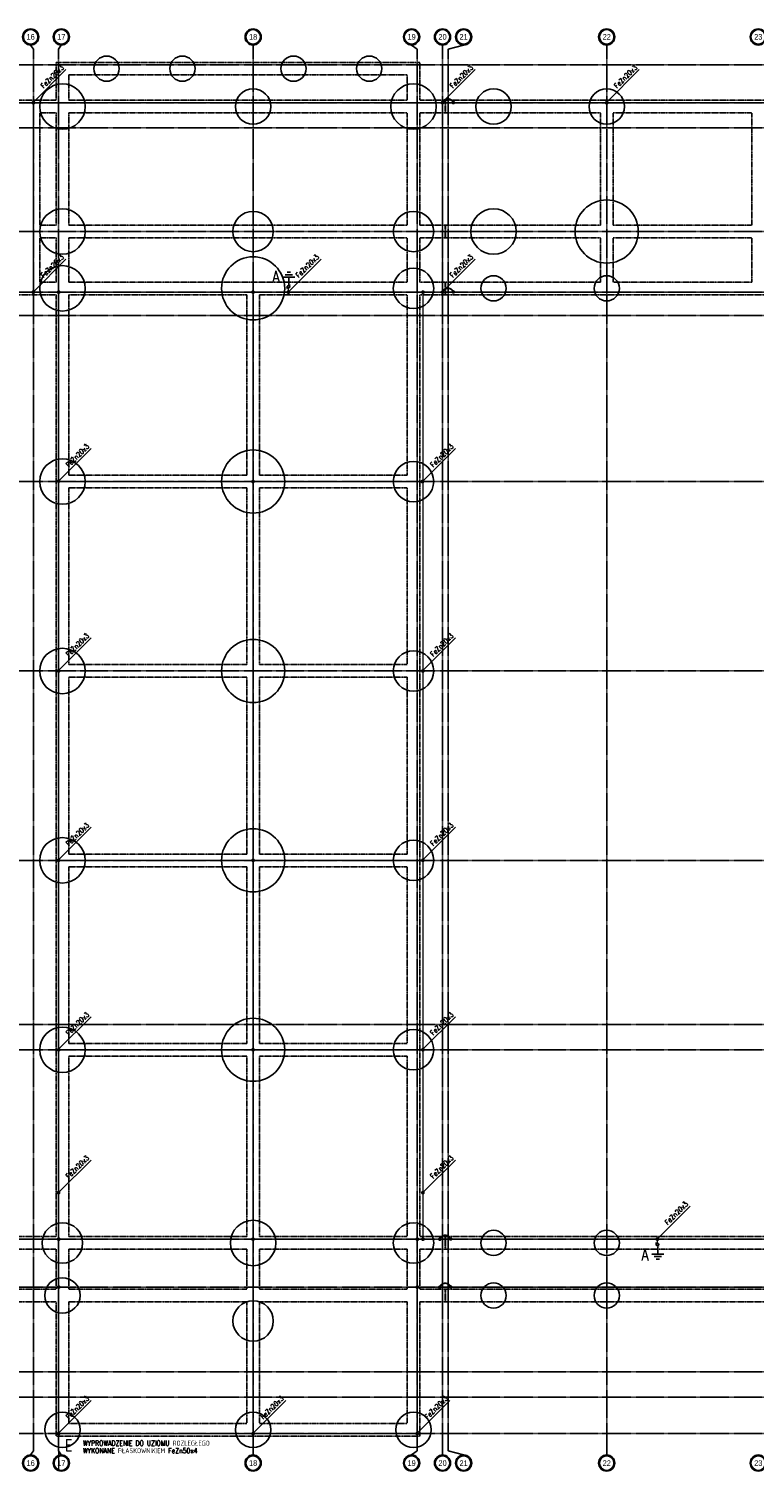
# Model space of a CAD drawing. Extents: x 3880 to 129921, y -116796 to -57711.
# Tile 106 of 110: x 54840 to 57711, y -63422 to -57711. Entities that reach past the tile are written whole.
import ezdxf
from ezdxf.enums import TextEntityAlignment as Align

# ---------------------------------------------------------------- set-up
doc = ezdxf.new("R2010")
doc.units = 0
doc.header["$LTSCALE"] = 2
for name, pattern in [('CENTER', [2, 1.25, -0.25, 0.25, -0.25]), ('DASHED2', [0.375, 0.25, -0.125]), ('HIDDEN', [9.525, 6.35, -3.175])]:
    doc.linetypes.add(name, pattern=pattern)
doc.layers.get('0').update_dxf_attribs({"color": 101, "linetype": 'CONTINUOUS'})
for name, color, linetype in [('E35', 6, 'CONTINUOUS'), ('E50', 3, 'CONTINUOUS'), ('Os-osie glowne', 1, 'CENTER'), ('Os-osie-opis', 2, 'CONTINUOUS'), ('Sc-beton', 7, 'CONTINUOUS'), ('Sc-nad', 5, 'DASHED2')]:
    doc.layers.add(name, color=color, linetype=linetype)
doc.styles.add('dwg_opis duży', font='ARIAL.TTF', dxfattribs={"width": 0.9})
doc.styles.add('ROMANS', font='romans', dxfattribs={"width": 0.85})

# ---------------------------------------------------------------- blocks, each defined once
blk = doc.blocks.new('_opis_osi_liczbowy')
blk.add_hatch(color=256).paths.add_polyline_path([(32, 32), (32, 28.8, -1), (32, -28.8), (32, -32, 1)])
for radius in [32, 28.8]:
    blk.add_circle((32, 0), radius)
at = {"style": 'dwg_opis duży', "width": 0.9}
blk.add_attdef('AXNAMEH', text='', height=22.4, rotation=90, dxfattribs=at).set_placement((32, 0), align=Align.MIDDLE_CENTER)

msp = doc.modelspace()

# ---------------------------------------------------------------- linework, layer by layer
at = {"layer": 'E35'}
for p, q in [((54986.716, -57872.415), (54857.547, -58001.583)), ((54986.716, -57872.415), (54857.547, -58001.583)), ((56606.716, -57872.415), (56477.547, -58001.583)), ((56606.716, -57872.415), (56477.547, -58001.583)), ((57256.716, -57872.415), (57127.547, -58001.583)), ((54986.716, -58622.415), (54857.547, -58751.583)), ((54986.716, -58622.415), (54857.547, -58751.583)), ((55996.542, -58622.415), (55867.374, -58751.583)), ((55996.542, -58622.415), (55867.374, -58751.583)), ((56606.716, -58622.415), (56477.547, -58751.583)), ((56606.716, -58622.415), (56477.547, -58751.583)), ((55086.716, -59372.415), (54957.547, -59501.583)), ((55086.716, -59372.415), (54957.547, -59501.583)), ((56529.01, -59372.415), (56399.842, -59501.583)), ((56529.01, -59372.415), (56399.842, -59501.583)), ((55086.716, -60122.415), (54957.547, -60251.583)), ((55086.716, -60122.415), (54957.547, -60251.583)), ((56529.01, -60122.415), (56399.842, -60251.583)), ((56529.01, -60122.415), (56399.842, -60251.583)), ((55086.716, -60872.415), (54957.547, -61001.583)), ((55086.716, -60872.415), (54957.547, -61001.583)), ((56529.01, -60872.415), (56399.842, -61001.583)), ((56529.01, -60872.415), (56399.842, -61001.583)), ((55086.716, -61622.415), (54957.547, -61751.583)), ((55086.716, -61622.415), (54957.547, -61751.583)), ((56529.01, -61622.415), (56399.842, -61751.583)), ((56529.01, -61622.415), (56399.842, -61751.583)), ((55086.216, -62190.046), (54957.047, -62319.214)), ((56529.01, -62190.046), (56399.842, -62319.214)), ((57457.468, -62372.415), (57328.299, -62501.583)), ((57457.468, -62372.415), (57328.299, -62501.583)), ((55086.716, -63142.415), (54957.547, -63271.583)), ((55086.716, -63142.415), (54957.547, -63271.583)), ((55856.716, -63142.415), (55727.547, -63271.583)), ((55856.716, -63142.415), (55727.547, -63271.583)), ((56506.716, -63142.415), (56377.547, -63271.583)), ((56506.716, -63142.415), (56377.547, -63271.583))]:
    msp.add_line(p, q, dxfattribs=at)
at = {"layer": 'E50', "linetype": 'HIDDEN', "ltscale": 0.2}
for p, q in [((55893.41, -58694.641), (55843.41, -58694.641)), ((55883.41, -58684.641), (55853.41, -58684.641)), ((55875.91, -58674.641), (55860.91, -58674.641)), ((55868.41, -58694.641), (55868.41, -58724.641)), ((55860.417, -58739.184), (55874.559, -58725.041)), ((57321.342, -62517.627), (57335.484, -62531.77)), ((57329.335, -62562.17), (57329.335, -62532.17)), ((57354.335, -62562.17), (57304.335, -62562.17)), ((57344.335, -62572.17), (57314.335, -62572.17)), ((57336.835, -62582.17), (57321.835, -62582.17))]:
    msp.add_line(p, q, dxfattribs=at)
at = {"layer": 'E50', "linetype": 'DASHED2', "ltscale": 100, "const_width": 5}
for points in [[(56477.547, -58003.406), (53609.547, -58003.406), (53609.547, -58103.406), (53450.049, -58103.406)], [(54857.547, -58753.406), (54857.547, -58003.406)], [(56477.547, -58003.406), (56477.547, -58753.406)], [(59347.547, -58003.406), (56520.049, -58003.406)], [(53450.049, -58753.406), (56477.547, -58753.406)], [(54957.547, -63273.406), (54957.547, -58753.406)], [(55727.547, -63273.406), (55727.547, -58753.406)], [(56399.842, -62503.406), (56399.842, -58753.406)], [(56520.049, -58753.406), (59347.547, -58753.406)], [(54957.547, -59503.406), (56377.547, -59503.406)], [(54957.547, -61003.406), (56377.547, -61003.406)], [(54957.547, -61753.406), (56400.488, -61753.406)], [(53450.049, -62503.406), (56277.547, -62503.406)], [(56277.547, -62503.406), (56466.856, -62503.406)], [(56377.547, -63273.406), (56377.547, -62503.406)], [(56509.357, -62503.406), (59338.904, -62503.406)], [(54957.547, -62693.406), (53450.049, -62693.406)], [(56466.856, -62693.406), (56377.547, -62693.406)], [(57827.547, -62693.406), (56509.357, -62693.406)], [(54957.547, -63273.406), (56377.547, -63273.406)], [(54957.547, -63273.406), (54957.547, -63418.154)]]:
    msp.add_lwpolyline(points, dxfattribs=at)
at = {"layer": 'E50', "ltscale": 15, "const_width": 7.5}
for points in [[(54857.638, -58007.154, 1), (54857.456, -57999.657, 1)], [(56477.638, -58007.154, 1), (56477.456, -57999.657, 1)], [(57127.638, -58007.154, 1), (57127.456, -57999.657, 1)], [(54857.638, -58757.154, 1), (54857.456, -58749.657, 1)], [(54957.638, -58757.154, 1), (54957.456, -58749.657, 1)], [(55727.638, -58757.154, 1), (55727.456, -58749.657, 1)], [(55867.465, -58757.154, 1), (55867.283, -58749.657, 1)], [(56399.933, -58757.154, 1), (56399.751, -58749.657, 1)], [(56477.638, -58757.154, 1), (56477.456, -58749.657, 1)], [(54957.638, -59505.332, 1), (54957.456, -59497.835, 1)], [(55727.638, -59507.154, 1), (55727.456, -59499.657, 1)], [(56398.111, -59507.154, 1), (56397.929, -59499.657, 1)], [(54957.638, -60257.154, 1), (54957.456, -60249.657, 1)], [(56399.933, -60257.154, 1), (56399.751, -60249.657, 1)], [(54957.638, -61007.154, 1), (54957.456, -60999.657, 1)], [(55727.638, -61007.154, 1), (55727.456, -60999.657, 1)], [(56399.933, -61007.154, 1), (56399.751, -60999.657, 1)], [(54957.638, -61757.154, 1), (54957.456, -61749.657, 1)], [(55727.638, -61757.154, 1), (55727.456, -61749.657, 1)], [(56399.933, -61757.154, 1), (56399.751, -61749.657, 1)], [(54957.138, -62322.963, 1), (54956.956, -62315.465, 1)], [(56399.933, -62322.963, 1), (56399.751, -62315.465, 1)], [(54957.638, -62507.154, 1), (54957.456, -62499.657, 1)], [(55727.638, -62507.154, 1), (55727.456, -62499.657, 1)], [(56377.638, -62507.154, 1), (56377.456, -62499.657, 1)], [(56399.933, -62507.154, 1), (56399.751, -62499.657, 1)], [(57328.39, -62507.154, 1), (57328.209, -62499.657, 1)], [(54957.638, -62697.154, 1), (54957.456, -62689.657, 1)], [(56377.638, -62697.154, 1), (56377.456, -62689.657, 1)], [(54957.638, -63277.154, 1), (54957.456, -63269.657, 1)], [(55727.638, -63277.154, 1), (55727.456, -63269.657, 1)], [(56377.638, -63277.154, 1), (56377.456, -63269.657, 1)]]:
    msp.add_lwpolyline(points, format="xyb", close=True, dxfattribs=at)
at = {"layer": 'E50', "const_width": 7}
for points in [[(56477.547, -58007.156, -1), (56477.547, -57999.656, -1)], [(56520.267, -58006.446, -1), (56520.267, -57998.946, -1)], [(56477.547, -58757.156, -1), (56477.547, -58749.656, -1)], [(56520.267, -58756.446, -1), (56520.267, -58748.946, -1)], [(56466.856, -62507.156, -1), (56466.856, -62499.656, -1)], [(56509.576, -62506.446, -1), (56509.576, -62498.946, -1)], [(56466.856, -62697.156, -1), (56466.856, -62689.656, -1)], [(56509.576, -62696.446, -1), (56509.576, -62688.946, -1)]]:
    msp.add_lwpolyline(points, format="xyb", close=True, dxfattribs=at)
for points in [[(56477.547, -58003.406, -0.71386373), (56519.818, -58002.734, -2.21832926)], [(56477.547, -58753.406, -0.71386373), (56519.818, -58752.734, -2.21832926)], [(56466.856, -62503.406, -0.71386373), (56509.127, -62502.734, -2.21832926)], [(56466.856, -62693.406, -0.71386373), (56509.127, -62692.734, -2.21832926)]]:
    msp.add_lwpolyline(points, format="xyb", dxfattribs=at)
at = {"layer": 'E50', "linetype": 'HIDDEN', "ltscale": 0.2, "const_width": 5}
msp.add_lwpolyline([(55867.374, -58755.906, -1), (55867.374, -58750.906, -1)], format="xyb", close=True, dxfattribs=at)
for points in [[(55867.374, -58753.406), (55867.374, -58737.098)], [(57328.299, -62503.406), (57328.299, -62519.713)]]:
    msp.add_lwpolyline(points, dxfattribs=at)
at = {"layer": 'E50', "linetype": 'HIDDEN', "ltscale": 0.2}
for centre in [(55867.488, -58732.113), (57328.413, -62524.699)]:
    msp.add_circle(centre, 5, dxfattribs=at)
at = {"layer": 'Os-osie glowne'}
for points in [[(54857.547, -63342.022), (54857.547, -57790.781)], [(54957.547, -63342.022), (54957.547, -57790.781)], [(55727.547, -63342.022), (55727.547, -57790.781)], [(56377.547, -63342.022), (56377.547, -57790.781)], [(56477.547, -63342.022), (56477.547, -57790.781)], [(56499.547, -63342.022), (56499.547, -57790.781)], [(57127.547, -63342.022), (57127.547, -57790.781)], [(50745.058, -57853.406), (62723.228, -57853.406)], [(50745.058, -58003.406), (62723.228, -58003.406)], [(50745.058, -58103.406), (62723.228, -58103.406)], [(50745.058, -58513.406), (62723.228, -58513.406)], [(50745.058, -58753.406), (62723.228, -58753.406)], [(50745.058, -58845.406), (62723.228, -58845.406)], [(50745.058, -59503.406), (62723.228, -59503.406)], [(50745.058, -60253.406), (62723.228, -60253.406)], [(50745.058, -61003.406), (62723.228, -61003.406)], [(50745.058, -61653.406), (62723.228, -61653.406)], [(50745.058, -61753.406), (62723.228, -61753.406)], [(50745.058, -62503.406), (62723.228, -62503.406)], [(50745.058, -62693.406), (62723.228, -62693.406)], [(50745.058, -63028.406), (62723.228, -63028.406)], [(50745.058, -63128.406), (62723.228, -63128.406)], [(50745.058, -63273.406), (62723.228, -63273.406)]]:
    msp.add_lwpolyline(points, dxfattribs=at)
at = {"layer": 'Os-osie-opis'}
for points in [[(54846.887, -57774.781), (54857.547, -57790.781)], [(54968.208, -57774.781), (54957.547, -57790.781)], [(55727.547, -57790.781), (55727.547, -57774.781)], [(56355.047, -57774.781), (56377.547, -57790.781)], [(56477.547, -57790.781), (56477.547, -57774.781)], [(56561.047, -57774.781), (56499.547, -57790.781)], [(57127.547, -57790.781), (57127.547, -57774.781)], [(54846.887, -63358.022), (54857.547, -63342.022)], [(54968.208, -63358.022), (54957.547, -63342.022)], [(55727.547, -63342.022), (55727.547, -63358.022)], [(56355.047, -63358.022), (56377.547, -63342.022)], [(56477.547, -63342.022), (56477.547, -63358.022)], [(56561.047, -63358.022), (56499.547, -63342.022)], [(57127.547, -63342.022), (57127.547, -63358.022)]]:
    msp.add_lwpolyline(points, dxfattribs=at)
at = {"layer": 'Sc-beton'}
for centre, radius in [((55147.547, -57868.406), 50), ((55447.547, -57868.406), 50), ((55887.547, -57868.406), 50), ((56187.547, -57868.406), 50), ((54972.547, -58018.406), 90), ((55727.547, -58018.406), 70), ((56362.547, -58018.406), 90), ((56679.547, -58018.406), 70), ((57127.547, -58018.406), 70), ((54972.547, -58513.406), 90), ((56679.547, -58513.406), 90), ((57127.547, -58513.406), 125), ((55727.547, -58513.406), 80), ((56362.547, -58513.406), 80), ((54972.547, -58738.406), 90), ((55727.547, -58738.406), 125), ((56362.547, -58738.406), 80), ((56679.547, -58738.406), 50), ((57127.547, -58738.406), 50), ((55727.547, -59503.406), 125), ((54972.547, -59503.406), 90), ((56362.547, -59503.406), 80), ((55727.547, -60253.406), 125), ((54972.547, -60253.406), 90), ((56362.547, -60253.406), 80), ((55727.547, -61003.406), 125), ((54972.547, -61003.406), 90), ((56362.547, -61003.406), 80), ((54972.547, -61753.406), 90), ((55727.547, -61753.406), 125), ((56362.547, -61753.406), 80), ((54972.547, -62518.406), 80), ((55727.547, -62518.406), 90), ((56362.547, -62518.406), 80), ((56679.547, -62518.406), 50), ((57127.547, -62518.406), 50), ((54972.547, -62726.406), 70), ((56679.547, -62726.406), 50), ((57127.547, -62726.406), 50), ((55727.547, -62827.406), 80), ((54972.547, -63258.406), 70), ((55727.547, -63258.406), 70), ((56362.547, -63258.406), 70)]:
    msp.add_circle(centre, radius, dxfattribs=at)
at = {"layer": 'Sc-nad'}
for p, q in [((54947.547, -57843.406), (56387.547, -57843.406)), ((54947.547, -57993.406), (54947.547, -57843.406)), ((56387.547, -57843.406), (56387.547, -57993.406)), ((54997.547, -57893.406), (56337.547, -57893.406)), ((54997.547, -57993.406), (54997.547, -57893.406)), ((56337.547, -57893.406), (56337.547, -57993.406)), ((53419.547, -57993.406), (54947.547, -57993.406)), ((54997.547, -57993.406), (56337.547, -57993.406)), ((56387.547, -57993.406), (56487.547, -57993.406)), ((56487.547, -57993.406), (56487.547, -58043.406)), ((56489.547, -57993.406), (57817.547, -57993.406)), ((56489.547, -57993.406), (56489.547, -58043.406)), ((54882.547, -58043.406), (54947.547, -58043.406)), ((54947.547, -58488.406), (54947.547, -58043.406)), ((54997.547, -58043.406), (56337.547, -58043.406)), ((54997.547, -58488.406), (54997.547, -58043.406)), ((56337.547, -58043.406), (56337.547, -58488.406)), ((56387.547, -58043.406), (56487.547, -58043.406)), ((56387.547, -58043.406), (56387.547, -58488.406)), ((56489.547, -58043.406), (57102.547, -58043.406)), ((57152.547, -58043.406), (57702.547, -58043.406)), ((54947.547, -58713.406), (54947.547, -58538.406)), ((54997.547, -58713.406), (54997.547, -58538.406)), ((56337.547, -58538.406), (56337.547, -58713.406)), ((56387.547, -58538.406), (56387.547, -58713.406)), ((56487.547, -58488.406), (56487.547, -58538.406)), ((56489.547, -58488.406), (56489.547, -58538.406)), ((54947.547, -58763.406), (53419.547, -58763.406)), ((54947.547, -58713.406), (54882.547, -58713.406)), ((54947.547, -62493.406), (54947.547, -58763.406)), ((56337.547, -58713.406), (54997.547, -58713.406)), ((55702.547, -58763.406), (54997.547, -58763.406)), ((54997.547, -59478.406), (54997.547, -58763.406)), ((56337.547, -58763.406), (55752.547, -58763.406)), ((56337.547, -58763.406), (56337.547, -59478.406)), ((56487.547, -58713.406), (56387.547, -58713.406)), ((56487.547, -58763.406), (56387.547, -58763.406)), ((56387.547, -58763.406), (56387.547, -62493.406)), ((56487.547, -58763.406), (56487.547, -58713.406)), ((57102.547, -58713.406), (56489.547, -58713.406)), ((56489.547, -58713.406), (56489.547, -58763.406)), ((57817.547, -58763.406), (56489.547, -58763.406)), ((57702.547, -58713.406), (57152.547, -58713.406)), ((54997.547, -60228.406), (54997.547, -59528.406)), ((56337.547, -59528.406), (56337.547, -60228.406)), ((54997.547, -60978.406), (54997.547, -60278.406)), ((56337.547, -60278.406), (56337.547, -60978.406)), ((54997.547, -61728.406), (54997.547, -61028.406)), ((56337.547, -61028.406), (56337.547, -61728.406)), ((54997.547, -62493.406), (54997.547, -61778.406)), ((56337.547, -61778.406), (56337.547, -62493.406)), ((56487.547, -62543.406), (56487.547, -62493.406)), ((56489.547, -62493.406), (56489.547, -62543.406)), ((54947.547, -62701.406), (54947.547, -62543.406)), ((54997.547, -62701.406), (54997.547, -62543.406)), ((56337.547, -62543.406), (56337.547, -62701.406)), ((56387.547, -62543.406), (56387.547, -62701.406)), ((56487.547, -62701.406), (56487.547, -62751.406)), ((56489.547, -62701.406), (56489.547, -62751.406)), ((54947.547, -63283.406), (54947.547, -62751.406)), ((54997.547, -63233.406), (54997.547, -62751.406)), ((56337.547, -62751.406), (56337.547, -63233.406)), ((56387.547, -62751.406), (56387.547, -63283.406)), ((55702.547, -63233.406), (54997.547, -63233.406)), ((56337.547, -63233.406), (55752.547, -63233.406)), ((56387.547, -63283.406), (54947.547, -63283.406))]:
    msp.add_line(p, q, dxfattribs=at)
for points in [[(54882.547, -58043.406), (54882.547, -58488.406)], [(57102.547, -58043.406), (57102.547, -58488.406)], [(57152.547, -58043.406), (57152.547, -58488.406)], [(57702.547, -58043.406), (57702.547, -58488.406)], [(54882.547, -58488.406), (54947.547, -58488.406)], [(54882.547, -58538.406), (54882.547, -58713.406)], [(54882.547, -58538.406), (54947.547, -58538.406)], [(54997.547, -58488.406), (56337.547, -58488.406)], [(54997.547, -58538.406), (56337.547, -58538.406)], [(56387.547, -58488.406), (56487.547, -58488.406)], [(56387.547, -58538.406), (56487.547, -58538.406)], [(56489.547, -58488.406), (57102.547, -58488.406)], [(56489.547, -58538.406), (57102.547, -58538.406)], [(57102.547, -58538.406), (57102.547, -58713.406)], [(57152.547, -58488.406), (57702.547, -58488.406)], [(57152.547, -58538.406), (57702.547, -58538.406)], [(57152.547, -58538.406), (57152.547, -58713.406)], [(57702.547, -58538.406), (57702.547, -58713.406)], [(55702.547, -59478.406), (55702.547, -58763.406)], [(55752.547, -59478.406), (55752.547, -58763.406)], [(54997.547, -59478.406), (55702.547, -59478.406)], [(55752.547, -59478.406), (56337.547, -59478.406)], [(54997.547, -59528.406), (55702.547, -59528.406)], [(55702.547, -60228.406), (55702.547, -59528.406)], [(55752.547, -59528.406), (56337.547, -59528.406)], [(55752.547, -60228.406), (55752.547, -59528.406)], [(54997.547, -60228.406), (55702.547, -60228.406)], [(55752.547, -60228.406), (56337.547, -60228.406)], [(54997.547, -60278.406), (55702.547, -60278.406)], [(55702.547, -60978.406), (55702.547, -60278.406)], [(55752.547, -60278.406), (56337.547, -60278.406)], [(55752.547, -60978.406), (55752.547, -60278.406)], [(54997.547, -60978.406), (55702.547, -60978.406)], [(55752.547, -60978.406), (56337.547, -60978.406)], [(54997.547, -61028.406), (55702.547, -61028.406)], [(55702.547, -61728.406), (55702.547, -61028.406)], [(55752.547, -61028.406), (56337.547, -61028.406)], [(55752.547, -61728.406), (55752.547, -61028.406)], [(54997.547, -61728.406), (55702.547, -61728.406)], [(55752.547, -61728.406), (56337.547, -61728.406)], [(54997.547, -61778.406), (55702.547, -61778.406)], [(55702.547, -62493.406), (55702.547, -61778.406)], [(55752.547, -61778.406), (56337.547, -61778.406)], [(55752.547, -62493.406), (55752.547, -61778.406)], [(53419.547, -62493.406), (54947.547, -62493.406)], [(54997.547, -62493.406), (55702.547, -62493.406)], [(55752.547, -62493.406), (56337.547, -62493.406)], [(56387.547, -62493.406), (56487.547, -62493.406)], [(56489.547, -62493.406), (57817.547, -62493.406)], [(53419.547, -62543.406), (54947.547, -62543.406)], [(54997.547, -62543.406), (55702.547, -62543.406)], [(55702.547, -62701.406), (55702.547, -62543.406)], [(55752.547, -62543.406), (56337.547, -62543.406)], [(55752.547, -62701.406), (55752.547, -62543.406)], [(56387.547, -62543.406), (56487.547, -62543.406)], [(56489.547, -62543.406), (57817.547, -62543.406)], [(53419.547, -62701.406), (54947.547, -62701.406)], [(54997.547, -62701.406), (55702.547, -62701.406)], [(55752.547, -62701.406), (56337.547, -62701.406)], [(56387.547, -62701.406), (56487.547, -62701.406)], [(56489.547, -62701.406), (57817.547, -62701.406)], [(53419.547, -62751.406), (54947.547, -62751.406)], [(54997.547, -62751.406), (55702.547, -62751.406)], [(55702.547, -63233.406), (55702.547, -62751.406)], [(55752.547, -63233.406), (55752.547, -62751.406)], [(55752.547, -62751.406), (56337.547, -62751.406)], [(56387.547, -62751.406), (56487.547, -62751.406)], [(56489.547, -62751.406), (57817.547, -62751.406)]]:
    msp.add_lwpolyline(points, dxfattribs=at)

# ---------------------------------------------------------------- block references
at = {"layer": 'Os-osie-opis'}
ref = msp.add_blockref('_opis_osi_liczbowy', (54846.887, -57774.781), dxfattribs=dict(at, xscale=-1, rotation=270))
ref.add_attrib('AXNAMEH', '16', dxfattribs={"layer": '0', "height": 22.4, "style": 'dwg_opis duży', "width": 0.9}).set_placement((54846.887, -57742.49), align=Align.MIDDLE_CENTER)
ref = msp.add_blockref('_opis_osi_liczbowy', (54968.208, -57774.781), dxfattribs=dict(at, xscale=-1, rotation=270))
ref.add_attrib('AXNAMEH', '17', dxfattribs={"layer": '0', "height": 22.4, "style": 'dwg_opis duży', "width": 0.9}).set_placement((54968.208, -57742.49), align=Align.MIDDLE_CENTER)
ref = msp.add_blockref('_opis_osi_liczbowy', (55727.547, -57774.781), dxfattribs=dict(at, rotation=90))
ref.add_attrib('AXNAMEH', '18', dxfattribs={"layer": '0', "height": 22.4, "style": 'dwg_opis duży', "width": 0.9}).set_placement((55727.657, -57742.49), align=Align.MIDDLE_CENTER)
ref = msp.add_blockref('_opis_osi_liczbowy', (56355.047, -57774.781), dxfattribs=dict(at, xscale=-1, rotation=270))
ref.add_attrib('AXNAMEH', '19', dxfattribs={"layer": '0', "height": 22.4, "style": 'dwg_opis duży', "width": 0.9}).set_placement((56355.047, -57742.49), align=Align.MIDDLE_CENTER)
ref = msp.add_blockref('_opis_osi_liczbowy', (56477.547, -57774.781), dxfattribs=dict(at, xscale=-1, rotation=270))
ref.add_attrib('AXNAMEH', '20', dxfattribs={"layer": '0', "height": 22.4, "style": 'dwg_opis duży', "width": 0.9}).set_placement((56477.547, -57742.49), align=Align.MIDDLE_CENTER)
ref = msp.add_blockref('_opis_osi_liczbowy', (56561.047, -57774.781), dxfattribs=dict(at, xscale=-1, rotation=270))
ref.add_attrib('AXNAMEH', '21', dxfattribs={"layer": '0', "height": 22.4, "style": 'dwg_opis duży', "width": 0.9}).set_placement((56561.047, -57742.49), align=Align.MIDDLE_CENTER)
ref = msp.add_blockref('_opis_osi_liczbowy', (57127.547, -57774.781), dxfattribs=dict(at, rotation=90))
ref.add_attrib('AXNAMEH', '22', dxfattribs={"layer": '0', "height": 22.4, "style": 'dwg_opis duży', "width": 0.9}).set_placement((57127.657, -57742.49), align=Align.MIDDLE_CENTER)
ref = msp.add_blockref('_opis_osi_liczbowy', (57727.547, -57774.781), dxfattribs=dict(at, rotation=90))
ref.add_attrib('AXNAMEH', '23', dxfattribs={"layer": '0', "height": 22.4, "style": 'dwg_opis duży', "width": 0.9}).set_placement((57727.657, -57742.49), align=Align.MIDDLE_CENTER)
at = {"layer": 'Os-osie-opis', "rotation": 270}
for p, values in [((54846.887, -63358.022), {'AXNAMEH': '16'}), ((56355.047, -63358.022), {'AXNAMEH': '19'}), ((56477.547, -63358.022), {'AXNAMEH': '20'})]:
    msp.add_blockref('_opis_osi_liczbowy', p, dxfattribs=at).add_auto_attribs(values)
at = {"layer": 'Os-osie-opis'}
ref = msp.add_blockref('_opis_osi_liczbowy', (54968.208, -63358.022), dxfattribs=dict(at, rotation=270))
ref.add_attrib('AXNAMEH', '17', dxfattribs={"layer": '0', "height": 22.4, "style": 'dwg_opis duży', "width": 0.9}).set_placement((54968.208, -63390.404), align=Align.MIDDLE_CENTER)
ref = msp.add_blockref('_opis_osi_liczbowy', (55727.547, -63358.022), dxfattribs=dict(at, xscale=-1, rotation=90))
ref.add_attrib('AXNAMEH', '18', dxfattribs={"layer": '0', "height": 22.4, "style": 'dwg_opis duży', "width": 0.9}).set_placement((55727.657, -63390.022), align=Align.MIDDLE_CENTER)
ref = msp.add_blockref('_opis_osi_liczbowy', (56561.047, -63358.022), dxfattribs=dict(at, rotation=270))
ref.add_attrib('AXNAMEH', '21', dxfattribs={"layer": '0', "height": 22.4, "style": 'dwg_opis duży', "width": 0.9}).set_placement((56561.047, -63390.404), align=Align.MIDDLE_CENTER)
ref = msp.add_blockref('_opis_osi_liczbowy', (57127.547, -63358.022), dxfattribs=dict(at, xscale=-1, rotation=90))
ref.add_attrib('AXNAMEH', '22', dxfattribs={"layer": '0', "height": 22.4, "style": 'dwg_opis duży', "width": 0.9}).set_placement((57127.657, -63390.404), align=Align.MIDDLE_CENTER)
ref = msp.add_blockref('_opis_osi_liczbowy', (57727.547, -63358.022), dxfattribs=dict(at, xscale=-1, rotation=90))
ref.add_attrib('AXNAMEH', '23', dxfattribs={"layer": '0', "height": 22.4, "style": 'dwg_opis duży', "width": 0.9}).set_placement((57727.657, -63390.006), align=Align.MIDDLE_CENTER)

# ---------------------------------------------------------------- texts
at = {"layer": 'E35', "style": 'ROMANS', "width": 0.8}
for p in [(54898.52, -57948.193), (54898.52, -57948.193), (56518.52, -57948.193), (56518.52, -57948.193), (57168.52, -57948.193), (54898.52, -58698.193), (54898.52, -58698.193), (55908.346, -58698.193), (55908.346, -58698.193), (56518.52, -58698.193), (56518.52, -58698.193), (54998.52, -59448.193), (54998.52, -59448.193), (56440.814, -59448.193), (56440.814, -59448.193), (54998.52, -60198.193), (54998.52, -60198.193), (56440.814, -60198.193), (56440.814, -60198.193), (54998.52, -60948.193), (54998.52, -60948.193), (56440.814, -60948.193), (56440.814, -60948.193), (54998.52, -61698.193), (54998.52, -61698.193), (56440.814, -61698.193), (56440.814, -61698.193), (54998.02, -62265.824), (56440.814, -62265.824), (57369.272, -62448.193), (57369.272, -62448.193), (54998.52, -63218.193), (54998.52, -63218.193), (55768.52, -63218.193), (55768.52, -63218.193), (56418.52, -63218.193), (56418.52, -63218.193)]:
    msp.add_text('FeZn20x3', height=20, rotation=45, dxfattribs=at).set_placement(p)
for s, p in [('WYPROWADZENIE DO UZIOMU ROZLEGŁEGO', (55053.966, -63321.266)), ('WYKONANE PŁASKOWNIKIEM FeZn50x4', (55053.966, -63350.912))]:
    msp.add_text(s, height=20, dxfattribs=at).set_placement(p)
at = {"layer": 'E50', "ltscale": 50, "style": 'ROMANS', "width": 0.8}
for s, p in [('A', (55804.181, -58714.531)), ('A', (57265.106, -62587.281)), ('E', (54982.948, -63341.26))]:
    msp.add_text(s, height=45, dxfattribs=at).set_placement(p)

doc.saveas('drawing.dxf')
